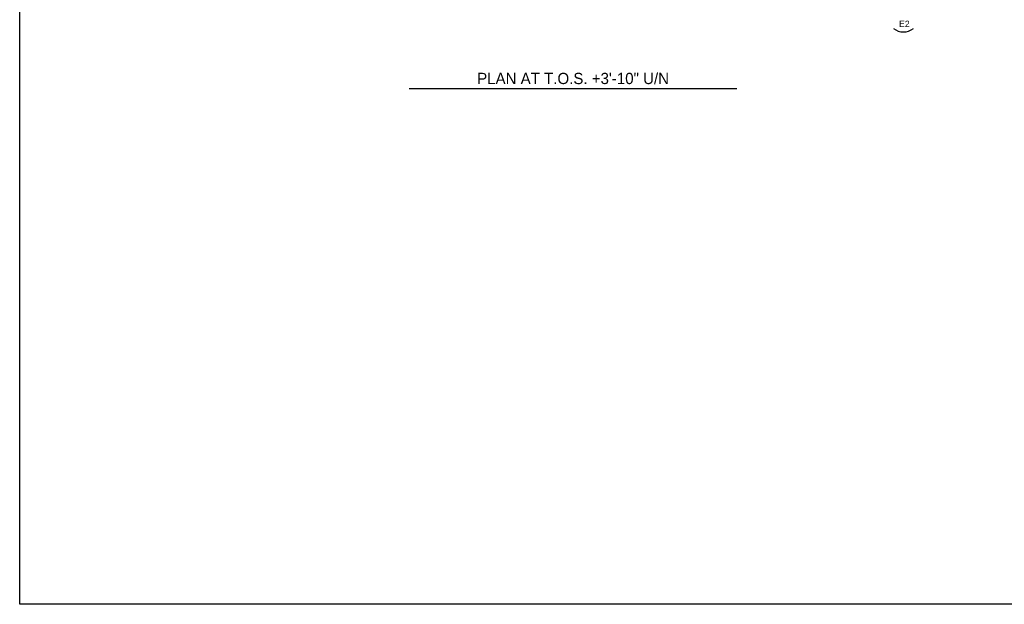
# Model space of a CAD drawing. Header units: inches. Extents: x -17.2 to 17.5, y -11.2 to 11.2.
# Tile 1 of 13: x -17.2 to -1.5, y -11.2 to -1.9. Entities that reach past the tile are written whole.
import ezdxf
from ezdxf.enums import TextEntityAlignment as Align

# ---------------------------------------------------------------- set-up
doc = ezdxf.new("R2010")
doc.units = ezdxf.units.IN
doc.header["$LTSCALE"] = 2.5
doc.header["$MEASUREMENT"] = 0
doc.layers.add('Layer_0', color=7, linetype='Continuous')

msp = doc.modelspace()

# ---------------------------------------------------------------- linework, layer by layer
at = {"color": 3, "linetype": 'Continuous'}
msp.add_line((-11.003, -2.974), (-5.744, -2.974), dxfattribs=at)
at = {"color": 1, "linetype": 'Continuous'}
msp.add_arc((-3.074, -1.818), 0.25, 230.5163, 309.4837, dxfattribs=at)
at = {"layer": 'Layer_0', "color": 2, "linetype": 'Continuous'}
for p, q in [((-17.25, -11.25), (-17.25, 11.25)), ((17.25, -11.25), (-17.25, -11.25))]:
    msp.add_line(p, q, dxfattribs=at)

# ---------------------------------------------------------------- texts
at = {"color": 2, "linetype": 'Continuous'}
msp.add_text('E2', height=0.1032, dxfattribs=at).set_placement((-3.059, -1.991), align=Align.CENTER)
at = {"color": 3, "linetype": 'Continuous'}
msp.add_text('PLAN AT T.O.S. +3\'-10" U/N', height=0.18063, dxfattribs=at).set_placement((-8.373, -2.905), align=Align.CENTER)

doc.saveas('drawing.dxf')
